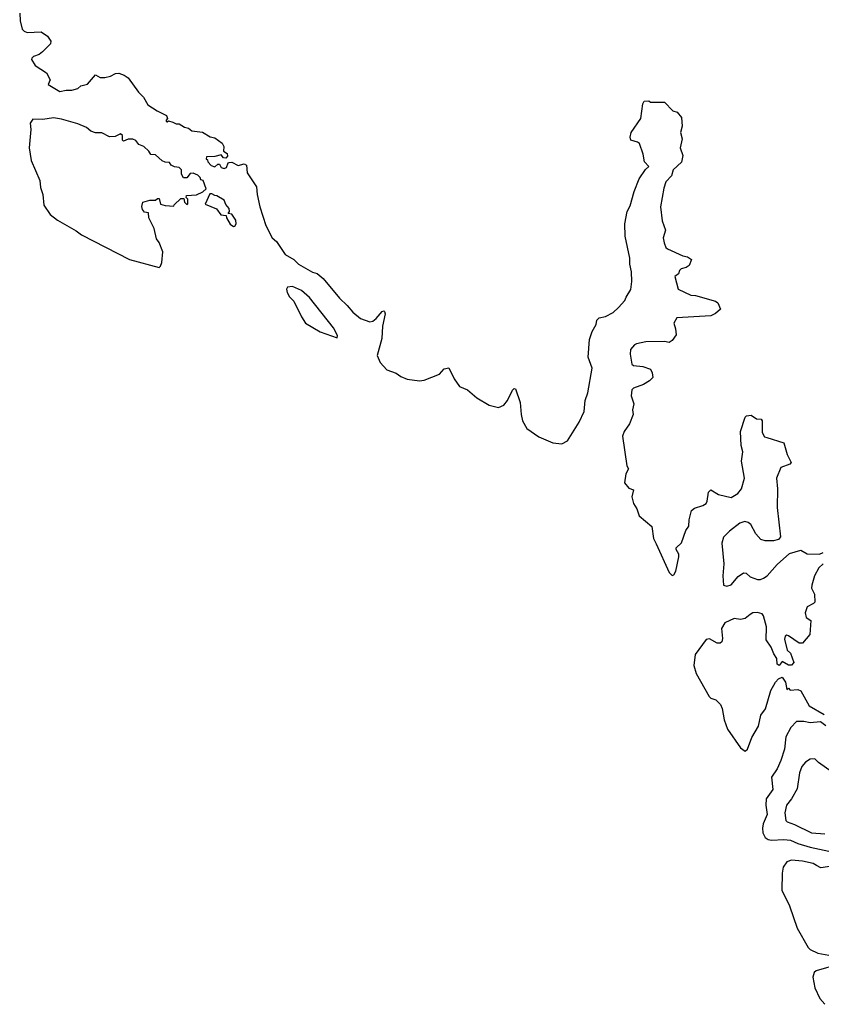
# Model space of a CAD drawing. Extents: x 2494118 to 2687960, y 757339 to 915227.
# Tile 60 of 256: x 2504556 to 2509727, y 886739 to 893093. Entities that reach past the tile are written whole.
import ezdxf

# ---------------------------------------------------------------- set-up
doc = ezdxf.new("R2010")
doc.units = 0

msp = doc.modelspace()

# ---------------------------------------------------------------- linework, layer by layer
at = {"layer": '0CON20XD'}
for points in [[(2504556.1, 893133.9), (2504559, 893085), (2504572.6, 893032.6), (2504585, 893018.5), (2504605, 893010.3), (2504695, 893014.4), (2504736.5, 892986.5), (2504756.2, 892955), (2504753.8, 892936.2), (2504704.2, 892885), (2504681.5, 892868.5), (2504645, 892854.3), (2504634.4, 892845), (2504633.1, 892835), (2504655, 892796.2), (2504728.8, 892748.8), (2504752.5, 892705), (2504740, 892675), (2504815, 892629.2), (2504855, 892637.5), (2504893, 892637), (2504930.7, 892649.3), (2504950, 892665), (2504993.6, 892676.4), (2505045, 892737.5), (2505075, 892720), (2505105, 892720), (2505141.7, 892728.3), (2505173.6, 892746.4), (2505195, 892746.7), (2505230, 892735), (2505255, 892717.5), (2505322.5, 892625), (2505355, 892592.5), (2505383.6, 892543.6), (2505443.9, 892503.9), (2505502.5, 892475), (2505510, 892455), (2505500, 892445), (2505500, 892435), (2505507, 892433), (2505515, 892440), (2505545, 892432.5), (2505565, 892420), (2505585, 892420), (2505618.3, 892398.3), (2505645, 892392.5), (2505666.1, 892376.1), (2505735, 892366.2), (2505785, 892336.7), (2505815, 892331.2), (2505862.5, 892295), (2505872.5, 892275), (2505870, 892245), (2505895, 892230), (2505897, 892213), (2505885, 892200), (2505871.7, 892201.7), (2505855, 892220), (2505815, 892210), (2505761.7, 892208.3), (2505760, 892195), (2505768.3, 892188.3), (2505770, 892175), (2505791.7, 892151.7), (2505815, 892142.5), (2505835, 892160), (2505845, 892160), (2505855, 892140), (2505875, 892132.5), (2505890, 892140), (2505901.7, 892168.3), (2505908.3, 892171.7), (2505925, 892172.5), (2505965, 892152.5), (2506005, 892162.5), (2506020, 892155), (2506022.5, 892105), (2506083.8, 892015), (2506088, 891965), (2506105.8, 891885.8), (2506142.9, 891765), (2506185.7, 891685.7), (2506212.4, 891662.4), (2506268.3, 891578.3), (2506325, 891546), (2506355, 891515.7), (2506445, 891464), (2506475.8, 891455.8), (2506513.7, 891423.7), (2506619.5, 891295), (2506668.8, 891248.8), (2506705, 891204.5), (2506755, 891164.4), (2506815, 891143.5), (2506835, 891148.5), (2506856.5, 891165), (2506895, 891210.6), (2506905, 891214), (2506909.1, 891209.1), (2506913.5, 891195), (2506897.1, 891115), (2506892.8, 891035), (2506863, 890925), (2506881.7, 890881.7), (2506925, 890833.1), (2506985, 890811.8), (2507015, 890790.5), (2507055, 890772.8), (2507135, 890762.4), (2507165, 890766.8), (2507264.3, 890805.7), (2507295, 890840), (2507325, 890846), (2507358.5, 890775), (2507392.2, 890725), (2507445, 890703.6), (2507505, 890653.4), (2507584.3, 890605), (2507645, 890590.4), (2507678.5, 890605), (2507703.9, 890636.1), (2507735, 890703.3), (2507745, 890712.5), (2507755, 890710), (2507785, 890622.5), (2507791.1, 890545), (2507800.4, 890505), (2507828.5, 890455), (2507905, 890402.2), (2507995, 890363.4), (2508053.1, 890356.9), (2508090.6, 890375), (2508164.5, 890495), (2508197.8, 890565), (2508203.1, 890635), (2508221.5, 890685), (2508250, 890845), (2508223.9, 890915), (2508231.7, 891028.3), (2508249.3, 891080.7), (2508274, 891125), (2508278.8, 891155), (2508295, 891168), (2508335, 891177.5), (2508385, 891203.3), (2508420, 891235), (2508458.8, 891281.2), (2508468.3, 891301.7), (2508498.8, 891351.2), (2508504.5, 891404.5), (2508502.5, 891465), (2508491.8, 891515), (2508493.1, 891555), (2508461.9, 891695), (2508459.4, 891775), (2508474, 891855), (2508495, 891891.2), (2508520.4, 891985), (2508553.3, 892066.7), (2508593, 892127), (2508613.8, 892145), (2508586.5, 892175), (2508578.4, 892225), (2508553.6, 892293.6), (2508542.5, 892302.5), (2508498.1, 892315), (2508493.8, 892335), (2508500, 892365), (2508564, 892456), (2508575, 892550), (2508585, 892567.5), (2508615, 892570), (2508625, 892560), (2508715, 892560), (2508770, 892505), (2508796.4, 892496.4), (2508825, 892462.5), (2508830, 892405), (2508819.5, 892365), (2508829.1, 892325), (2508817.8, 892265), (2508834, 892216), (2508825.7, 892174.3), (2508772.5, 892125), (2508760.5, 892085), (2508725, 892046), (2508711.2, 892005), (2508690.4, 891885), (2508700.6, 891795), (2508721.1, 891735), (2508707.8, 891685), (2508713.8, 891653.8), (2508725, 891622.5), (2508735, 891613.3), (2508835, 891568.8), (2508865, 891563.3), (2508890, 891545), (2508873.9, 891506.1), (2508855, 891493.3), (2508822.5, 891485), (2508812.5, 891475), (2508805, 891452.5), (2508782.5, 891435), (2508803.6, 891353.6), (2508885, 891315.8), (2508915, 891313.3), (2509045.6, 891275.6), (2509060, 891265), (2509077.5, 891225), (2509045, 891196.7), (2509015, 891182), (2508795, 891169.2), (2508775.8, 891135), (2508787.4, 891097.4), (2508790, 891060), (2508765, 891022.5), (2508745, 891010), (2508715, 891016.2), (2508595, 891013.3), (2508535, 891001.8), (2508521.9, 890995), (2508497.1, 890965), (2508494.4, 890935), (2508505, 890870), (2508515, 890862), (2508575, 890854), (2508625, 890836.7), (2508636.7, 890815), (2508640, 890785), (2508618.3, 890761.7), (2508581.2, 890738.8), (2508515, 890715.8), (2508505, 890703.8), (2508500, 890665), (2508517.7, 890615), (2508509.2, 890575), (2508512.5, 890545), (2508490.6, 890485), (2508454.5, 890435), (2508443.9, 890405), (2508472.5, 890215), (2508482.5, 890195), (2508466.9, 890163.1), (2508456.7, 890105), (2508485, 890070), (2508515, 890060), (2508505.6, 890015), (2508515, 889970), (2508537.2, 889937.2), (2508551.2, 889891.2), (2508633.1, 889823.1), (2508644.3, 889745), (2508661.7, 889711.7), (2508746.3, 889526.3), (2508765, 889506), (2508775, 889510.8), (2508789.6, 889535), (2508807.4, 889627.4), (2508807.3, 889645), (2508791.2, 889675), (2508791.8, 889685), (2508825, 889717.1), (2508853.8, 889796.2), (2508873.1, 889825), (2508874.4, 889865), (2508888.8, 889925), (2508908.8, 889941.2), (2508963, 889957), (2508985, 889971.2), (2508992, 889985), (2509000, 890045), (2509015, 890058.8), (2509065, 890029.4), (2509145, 890010.6), (2509189.2, 890035), (2509211.9, 890065), (2509231.1, 890135), (2509213.1, 890245), (2509220, 890305), (2509209.2, 890345), (2509206.2, 890435), (2509235, 890527.5), (2509245, 890536.7), (2509275, 890541.2), (2509308.3, 890518.3), (2509340, 890515), (2509346.7, 890505), (2509345, 890430), (2509360.7, 890400.7), (2509375, 890396.7), (2509485, 890362.5), (2509507, 890287), (2509533.6, 890236.4), (2509525, 890224.2), (2509465.8, 890204.2), (2509438.6, 890135), (2509444.4, 890065), (2509441.5, 889945), (2509463.8, 889755), (2509450.7, 889739.3), (2509419.5, 889730.5), (2509365, 889729.2), (2509338, 889738), (2509305, 889776.2), (2509272.5, 889835), (2509255, 889849.2), (2509234.1, 889854.1), (2509202.5, 889845), (2509135, 889791.9), (2509096.4, 889753.6), (2509085.7, 889715), (2509097.9, 889582.1), (2509091.9, 889505), (2509096.7, 889445), (2509118.6, 889438.6), (2509145, 889445.6), (2509190.2, 889499.8), (2509225, 889523.8), (2509241.7, 889521.7), (2509268.8, 889498.8), (2509315, 889481.4), (2509335, 889480.6), (2509355, 889490), (2509377.5, 889505), (2509442.4, 889577.6), (2509521.4, 889648.6), (2509595, 889670), (2509635, 889646.7), (2509715, 889643.8), (2509740, 889655)], [(2505455, 891493.3), (2505465, 891502.5), (2505472, 891525), (2505480, 891595), (2505456.7, 891655), (2505438.3, 891678.3), (2505423.3, 891745), (2505390, 891815), (2505387, 891847), (2505361.7, 891851.7), (2505348.3, 891868.3), (2505343.3, 891886.7), (2505350, 891915), (2505395, 891927.5), (2505431.7, 891928.3), (2505445, 891940), (2505455, 891940), (2505465, 891902.5), (2505495, 891893.3), (2505550, 891890), (2505551.7, 891898.3), (2505595, 891940), (2505615, 891940), (2505620, 891915), (2505635, 891900), (2505640, 891905), (2505640, 891935), (2505630, 891945), (2505631.7, 891958.3), (2505697, 891963), (2505738.3, 891981.7), (2505758.3, 892001.7), (2505740, 892055), (2505725, 892060), (2505720, 892075), (2505705, 892090), (2505675, 892102.5), (2505655, 892100), (2505635, 892072.5), (2505613, 892073), (2505600, 892095), (2505600, 892125), (2505585, 892140), (2505555, 892142.5), (2505533.6, 892153.6), (2505521.7, 892171.7), (2505495, 892172.5), (2505475, 892182.5), (2505431.7, 892221.7), (2505403, 892223), (2505390, 892245), (2505357.5, 892275), (2505325, 892287.5), (2505305, 892312.5), (2505285, 892322.5), (2505255, 892322.5), (2505225, 892310), (2505220, 892315), (2505220, 892345), (2505207, 892357), (2505171.7, 892338.3), (2505135, 892337.5), (2505085, 892362.5), (2505045, 892363.3), (2505015, 892373.8), (2504986.1, 892396.1), (2504930.5, 892420.5), (2504825, 892451.4), (2504775, 892458.6), (2504705, 892449.5), (2504640, 892450), (2504623.5, 892425), (2504627.9, 892385), (2504617.8, 892265), (2504631.1, 892185), (2504685.6, 892055.6), (2504689.7, 892009.7), (2504705.4, 891965), (2504712.9, 891895), (2504751.9, 891835), (2504799.6, 891799.6), (2504921.1, 891731.1), (2504954.7, 891704.7), (2505265, 891545.4), (2505455, 891493.3)], [(2505935, 891757.5), (2505945, 891760), (2505953.6, 891776.4), (2505949.5, 891799.5), (2505925, 891837.5), (2505901.7, 891841.7), (2505910, 891855), (2505907.5, 891875), (2505885, 891900), (2505875, 891927.5), (2505827, 891957), (2505815, 891957.5), (2505795, 891970), (2505781.7, 891968.3), (2505751.7, 891901.7), (2505825, 891872.5), (2505853.9, 891833.9), (2505888.3, 891828.3), (2505890, 891815), (2505913.8, 891773.8), (2505935, 891757.5)], [(2506605, 891040), (2506607.1, 891055), (2506580.9, 891105), (2506425, 891300.6), (2506375, 891345.7), (2506315, 891371.2), (2506284.1, 891365.9), (2506276.2, 891355), (2506281.7, 891331.7), (2506296, 891305), (2506325.5, 891275.5), (2506374.4, 891175), (2506400.6, 891135), (2506495, 891078.9), (2506605, 891040)], [(2509738.8, 889581.2), (2509711.2, 889555), (2509683.8, 889505), (2509666.7, 889445), (2509663.9, 889423.9), (2509682.5, 889385), (2509686.2, 889335), (2509677.5, 889325), (2509636.7, 889305), (2509623.8, 889265), (2509630, 889235), (2509660, 889215), (2509653.9, 889126.1), (2509605, 889070), (2509585, 889070), (2509515, 889117.1), (2509505, 889120.8), (2509494.5, 889115.5), (2509490.8, 889095), (2509507.5, 889025), (2509527.5, 889005), (2509550, 888945), (2509535, 888927.5), (2509515, 888927.5), (2509475, 888952.5), (2509455, 888926.2), (2509443.1, 888935), (2509440, 888970), (2509420.7, 889000.7), (2509404, 889045), (2509371.7, 889091.7), (2509374.4, 889175), (2509355, 889246), (2509345, 889259.4), (2509315, 889266.9), (2509285, 889265.4), (2509268.1, 889255), (2509235, 889230), (2509205, 889222.9), (2509165, 889229.4), (2509105, 889200), (2509083.1, 889165), (2509089.1, 889100.9), (2509085, 889077.5), (2509075, 889068.8), (2509055, 889070), (2509005, 889097.5), (2508985, 889094.2), (2508913, 888997), (2508904.6, 888925), (2508920, 888875), (2509003.1, 888725), (2509015, 888714.3), (2509046.7, 888705), (2509076, 888675), (2509087.9, 888647.9), (2509100.6, 888575), (2509123.1, 888515), (2509206, 888395), (2509235, 888373.8), (2509251.2, 888385), (2509278.8, 888461.2), (2509322.5, 888535), (2509337.5, 888605), (2509368, 888645), (2509402.5, 888765), (2509431.7, 888818.3), (2509450.3, 888839.7), (2509475, 888850), (2509497.3, 888817.3), (2509505, 888770), (2509515, 888780), (2509526.7, 888766.7), (2509575, 888770), (2509595, 888762.5), (2509648, 888665), (2509745, 888610)], [(2509756.8, 888536.8), (2509722.2, 888562.2), (2509655, 888554.7), (2509615, 888564.6), (2509567.5, 888565), (2509530.6, 888525), (2509498.1, 888465), (2509490.4, 888385), (2509466.9, 888313.1), (2509442, 888258), (2509405.5, 888205), (2509415.6, 888125), (2509371.9, 888065), (2509369.2, 888025), (2509377.9, 887965), (2509353.2, 887905), (2509347.9, 887875), (2509350.9, 887845), (2509366, 887816), (2509385, 887802.7), (2509405, 887798.1), (2509485, 887803), (2509528.2, 887798.2), (2509576.2, 887776.2), (2509655, 887753.2), (2509835, 887714.3)], [(2509798.2, 888238.2), (2509710, 888300), (2509685, 888324.2), (2509655, 888321.9), (2509625, 888301.5), (2509601.8, 888275), (2509587, 888233), (2509570.9, 888129.1), (2509535.5, 888065), (2509502.1, 888025), (2509490.9, 887975), (2509498.6, 887925), (2509506.5, 887916.5), (2509555, 887900), (2509665, 887845.3), (2509749, 887839)], [(2509795, 887630.3), (2509725, 887619.5), (2509695.9, 887635.9), (2509675, 887648.2), (2509605, 887663.5), (2509535, 887668.8), (2509505, 887658.9), (2509481.2, 887625), (2509474.4, 887585), (2509472, 887475), (2509521.8, 887375), (2509571.7, 887231.7), (2509642.9, 887105), (2509655, 887093.3), (2509705, 887070), (2509775, 887056.8)], [(2509841.5, 886998.5), (2509695, 886956.4), (2509680.6, 886945), (2509672.7, 886915), (2509686.4, 886845), (2509716.9, 886776.9), (2509749.5, 886739.5)]]:
    msp.add_lwpolyline(points, dxfattribs=at)

doc.saveas('drawing.dxf')
